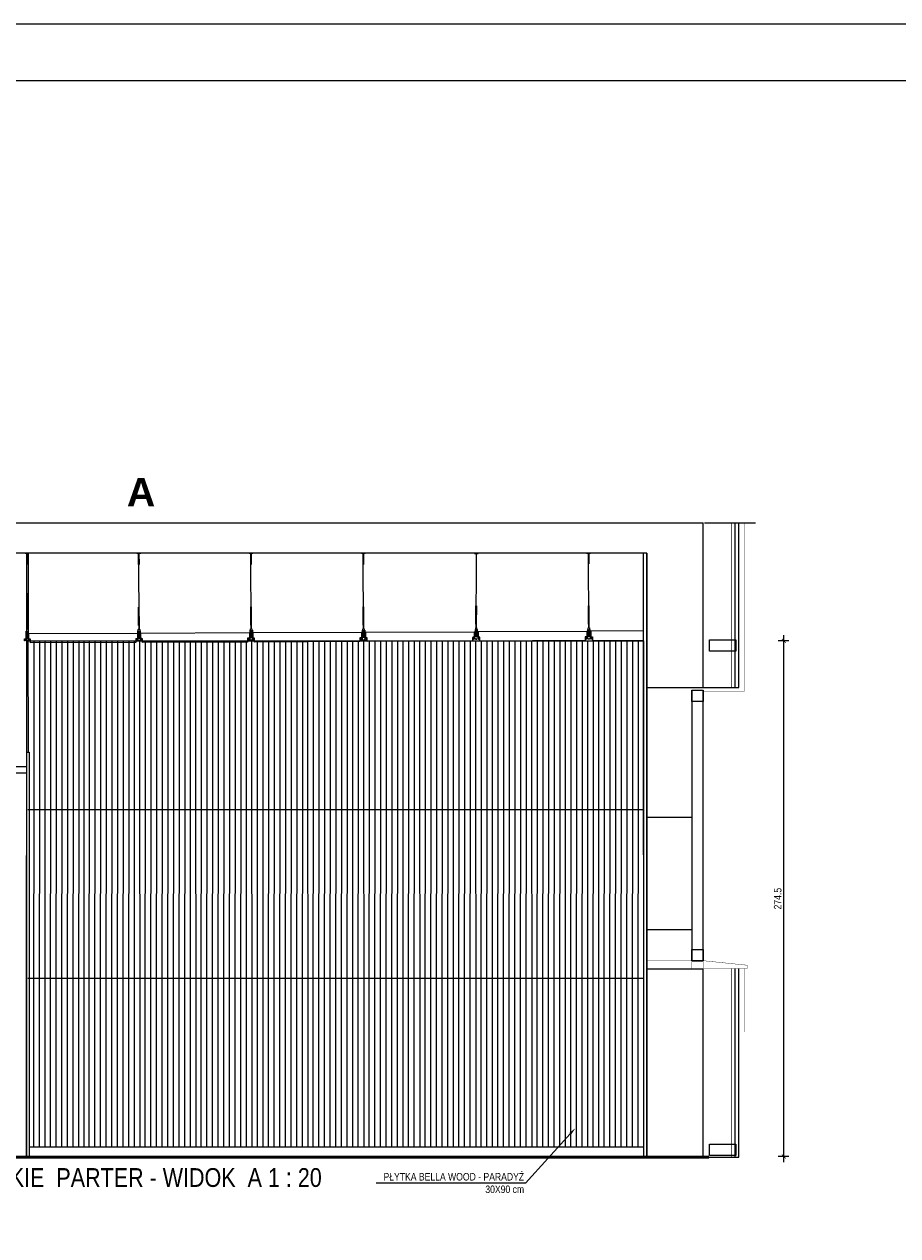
# Model space of a CAD drawing. Header units: millimetres. Extents: x -9038497 to 54128, y -10570064 to 59476.
# Tile 117 of 135: x 48210 to 48675, y 22292 to 22937. Entities that reach past the tile are written whole.
import ezdxf
from ezdxf import colors
from ezdxf.entities.mleader import LeaderData, LeaderLine
from ezdxf.math import Vec2, Vec3

# ---------------------------------------------------------------- set-up
doc = ezdxf.new("R2010")
doc.units = ezdxf.units.MM
doc.header["$LTSCALE"] = 0.8
doc.header["$PDMODE"] = 2
for name, color, linetype, lineweight in [('0 proj_drzwi', 4, 'Continuous', 0), ('0 proj_widok widok widok', 7, 'Continuous', 0), ('M_SCIANA konstrukcyjna', 1, 'Continuous', 50), ('ocieplenie', 214, 'Continuous', 13), ('SCIANY', 1, 'Continuous', 30), ('tynk', 252, 'Continuous', 5), ('wieszaki suf.p.', 253, 'Continuous', 5)]:
    doc.layers.add(name, color=color, linetype=linetype, lineweight=lineweight)
doc.layers.add('STOLARKA', color=4, linetype='Continuous')
doc.layers.add('strop podw.', color=3, linetype='Continuous')
doc.styles.get("Standard").update_dxf_attribs({"font": 'g12f13.shx', "width": 0.8, "height": 10})
doc.styles.add('WYMIAR-20', font='ARIALN.TTF', dxfattribs={"height": 4})
doc.styles.add('WYMIAR-50', font='ARIALN.TTF', dxfattribs={"height": 10})
doc.dimstyles.new('SKALA-20', dxfattribs={"dimscale": 2, "dimtxt": 2, "dimasz": 1, "dimexe": 1.5, "dimexo": 1.5, "dimgap": 0.6, "dimtad": 1, "dimdec": 1, "dimrnd": 0.5, "dimdsep": 46, "dimtxsty": 'WYMIAR-20', "dimblk": 'ARCHTICK', "dimcen": 1.2, "dimdle": 1.5, "dimclrd": 256, "dimclre": 256, "dimclrt": 256, "dimadec": 0, "dimazin": 0, "dimtfac": 0.5, "dimtdec": 1, "dimtix": 1, "dimtmove": 2, "dimatfit": 3, "dimfxl": 2, "dimfxlon": 1, "dimtolj": 1, "dimarcsym": 0})

# ---------------------------------------------------------------- blocks, each defined once
blk = doc.blocks.new('A$C604A1FD6')
at = {"color": 0, "ltscale": 60}
for p, q in [((0, 5), (0, 2)), ((1, 5), (1, 2)), ((60, 5), (60, 2))]:
    blk.add_line(p, q, dxfattribs=at)
blk.add_lwpolyline([(58, 2), (58, 0), (2, 0), (2, 2), (1, 2), (1, 5), (59, 5), (59, 2)], close=True, dxfattribs=at)
blk = doc.blocks.new('_ArchTick')
at = {"color": 0, "linetype": 'ByBlock', "const_width": 0.15}
blk.add_lwpolyline([(-0.5, -0.5), (0.5, 0.5)], dxfattribs=at)
blk = doc.blocks.new('*D2547')
at = {"layer": '0 proj_widok widok widok', "lineweight": -2, "transparency": 16777216}
for p, q in [((48614.32, 22331.09), (48614.32, 22611.59)), ((48616.93, 22608.59), (48611.32, 22608.59)), ((48616.93, 22334.09), (48611.32, 22334.09))]:
    blk.add_line(p, q, dxfattribs=at)
at = {"layer": 'Defpoints', "color": 0, "lineweight": 0, "transparency": 16777216}
for p in [(48614.32, 22608.59), (48619.93, 22608.59), (48619.93, 22334.09)]:
    blk.add_point(p, dxfattribs=at)
at = {"layer": '0 proj_widok widok widok', "lineweight": -2, "transparency": 16777216, "xscale": 2, "yscale": 2, "zscale": 2}
for p, rotation in [((48614.32, 22608.59), 90), ((48614.32, 22334.09), 270)]:
    blk.add_blockref('_ArchTick', p, dxfattribs=dict(at, rotation=rotation))
at = {"layer": '0 proj_widok widok widok', "lineweight": 0, "transparency": 16777216, "insert": (48611.08, 22471.34), "char_height": 4, "attachment_point": 5, "rotation": 90, "style": 'WYMIAR-20'}
blk.add_mtext('\\A1;274.5', dxfattribs=at)

msp = doc.modelspace()

# ---------------------------------------------------------------- linework, layer by layer
at = {"color": 1, "lineweight": 0, "ltscale": 40}
for p, q in [((47971.69, 22671.44), (48571.41, 22671.44)), ((48571.41, 22583.82), (48571.41, 22671.44)), ((48541.41, 22655.24), (47990.63, 22655.24)), ((48541.41, 22636.82), (48541.41, 22583.82)), ((48541.41, 22603.82), (48541.41, 22583.82)), ((48571.41, 22583.82), (48571.41, 22603.82)), ((48541.41, 22583.82), (48571.41, 22583.82))]:
    msp.add_line(p, q, dxfattribs=at)
at = {"color": 0, "ltscale": 60}
for p, q in [((48271.01, 22612.7), (48271, 22609.7)), ((48330.74, 22612.94), (48330.72, 22609.94)), ((48449.74, 22613.46), (48449.72, 22610.46)), ((48510.51, 22613.71), (48510.52, 22610.71))]:
    msp.add_line(p, q, dxfattribs=at)
at = {"color": 1, "lineweight": 0, "ltscale": 40}
msp.add_lwpolyline([(48534.1, 22333.82), (48571.41, 22333.82), (48571.41, 22433.82), (48541.41, 22433.82), (48541.41, 22333.82)], dxfattribs=at)
at = {"layer": '0 proj_drzwi', "lineweight": 0}
for p, q in [((48211.01, 22549.24), (48212.47, 22549.24)), ((48198.64, 22541.69), (48211.01, 22541.69)), ((48201.78, 22538.33), (48211.01, 22538.33))]:
    msp.add_line(p, q, dxfattribs=at)
at = {"layer": '0 proj_drzwi'}
for p, q in [((48211.01, 22549.24), (48211.01, 22333.85)), ((48212.47, 22549.24), (48212.47, 22333.85))]:
    msp.add_line(p, q, dxfattribs=at)
at = {"layer": '0 proj_widok widok widok', "lineweight": 0}
for p, q in [((48572.12, 22671.33), (48599.32, 22671.33)), ((48211.72, 22608.63), (48539.52, 22608.63)), ((48211.72, 22608.63), (48211.87, 22549.16)), ((48241.52, 22608.5), (48241.67, 22339.1)), ((48271.32, 22608.51), (48271.47, 22339.12)), ((48301.12, 22608.53), (48301.27, 22339.14)), ((48330.92, 22608.55), (48331.07, 22339.15)), ((48360.72, 22608.56), (48360.87, 22339.17)), ((48390.52, 22608.58), (48390.67, 22339.19)), ((48420.32, 22608.6), (48420.47, 22339.2)), ((48450.12, 22608.61), (48450.27, 22339.22)), ((48479.92, 22608.63), (48480.07, 22339.24)), ((48509.72, 22608.63), (48509.87, 22339.24)), ((48539.52, 22608.63), (48539.67, 22333.79)), ((48211.77, 22518.83), (48539.58, 22518.83)), ((48565.44, 22514.5), (48541.33, 22514.5)), ((48565.44, 22454.7), (48541.33, 22454.7)), ((48211.82, 22429.03), (48539.63, 22429.03)), ((48212.47, 22339.23), (48539.68, 22339.23)), ((48535.92, 22333.64), (48535.92, 22333.68))]:
    msp.add_line(p, q, dxfattribs=at)
for points in [[(47439.58, 21462.77), (49539.58, 21462.77), (49539.58, 22936.77), (47439.58, 22936.77)], [(47439.58, 21462.77), (49539.58, 21462.77), (49539.58, 22936.77), (47439.58, 22936.77)], [(47599.58, 22906.77), (49509.58, 22906.77), (49509.58, 21492.77), (47599.58, 21492.77)]]:
    msp.add_lwpolyline(points, close=True, dxfattribs=at)
at = {"layer": 'M_SCIANA konstrukcyjna'}
msp.add_line((48574.42, 22333.81), (47951.32, 22333.81), dxfattribs=at)
at = {"layer": 'ocieplenie', "lineweight": 0, "ltscale": 40}
for points, const_width in [([(48571.41, 22583.82), (48586.41, 22583.82), (48586.41, 22671.33)], 0.3), ([(48571.41, 22581.82), (48593.41, 22581.82), (48593.41, 22671.33)], 0.1), ([(48571.41, 22333.82), (48586.41, 22333.82), (48586.41, 22434.2)], 0.3), ([(48571.49, 22333.82), (48593.49, 22333.82), (48593.41, 22434.2)], 0.1)]:
    msp.add_lwpolyline(points, dxfattribs=dict(at, const_width=const_width))
for points in [[(48571.41, 22583.82), (48590.41, 22583.82), (48590.41, 22671.33)], [(48571.41, 22583.82), (48588.41, 22583.82), (48588.41, 22671.33)], [(48571.41, 22333.82), (48590.41, 22333.82), (48590.41, 22434.2)], [(48571.41, 22333.82), (48588.41, 22333.82), (48588.41, 22434.2)]]:
    msp.add_lwpolyline(points, dxfattribs=at)
at = {"layer": 'ocieplenie', "lineweight": 0, "ltscale": 40, "const_width": 0.2}
for points in [[(48565.41, 22438.32), (48541.35, 22438.32), (48541.35, 22434.2), (48565.41, 22434.2)], [(48571.41, 22438.32), (48594.87, 22435.9), (48594.87, 22434.2), (48571.41, 22434.2)]]:
    msp.add_lwpolyline(points, close=True, dxfattribs=at)
at = {"layer": 'SCIANY', "ltscale": 40}
msp.add_line((48541.41, 22333.81), (48541.41, 22655.24), dxfattribs=at)
at = {"layer": 'STOLARKA', "color": 5, "lineweight": 0}
for p, q in [((48565.41, 22582.32), (48565.41, 22438.32)), ((48571.41, 22438.32), (48571.41, 22582.32)), ((48565.41, 22438.32), (48571.41, 22438.32))]:
    msp.add_line(p, q, dxfattribs=at)
for points in [[(48588.7, 22609.08), (48588.7, 22603.08), (48574.7, 22603.08), (48574.7, 22609.08)], [(48571.41, 22582.32), (48571.41, 22576.32), (48565.41, 22576.32), (48565.41, 22582.32)], [(48571.41, 22444.32), (48571.41, 22438.32), (48565.41, 22438.32), (48565.41, 22444.32)], [(48588.7, 22340.59), (48588.7, 22334.59), (48574.7, 22334.59), (48574.7, 22340.59)]]:
    msp.add_lwpolyline(points, close=True, dxfattribs=at)
at = {"layer": 'strop podw.', "ltscale": 60}
msp.add_lwpolyline([(48539.43, 22613.81), (48511.51, 22613.71), (48511.52, 22610.71), (48512.52, 22610.72), (48512.52, 22608.72), (48539.52, 22608.81)], dxfattribs=at)
at = {"layer": 'tynk', "lineweight": 0, "ltscale": 40}
for p, q in [((48211.05, 22671.55), (48211.05, 22671.44)), ((48312.51, 22671.55), (48312.51, 22671.44)), ((48326.11, 22671.55), (48326.11, 22671.44)), ((48426.59, 22671.55), (48426.59, 22671.44)), ((48439.72, 22671.55), (48439.72, 22671.44)), ((48539.29, 22671.55), (48539.29, 22671.44)), ((48211.04, 22655.24), (48210.86, 22333.81)), ((48211.92, 22655.24), (48211.9, 22613.68)), ((48539.5, 22655.24), (48539.68, 22333.81)), ((48214.9, 22608.72), (48214.74, 22339.23)), ((48217.9, 22608.72), (48217.74, 22339.23)), ((48220.9, 22608.72), (48220.74, 22339.23)), ((48223.9, 22608.72), (48223.74, 22339.23)), ((48226.9, 22608.71), (48226.74, 22339.23)), ((48229.9, 22608.71), (48229.74, 22339.22)), ((48232.9, 22608.71), (48232.74, 22339.22)), ((48235.9, 22608.71), (48235.74, 22339.22)), ((48238.9, 22608.71), (48238.74, 22339.22)), ((48244.47, 22608.72), (48244.32, 22339.23)), ((48247.47, 22608.72), (48247.32, 22339.23)), ((48250.47, 22608.72), (48250.32, 22339.23)), ((48253.47, 22608.72), (48253.32, 22339.23)), ((48256.47, 22608.71), (48256.32, 22339.23)), ((48259.47, 22608.71), (48259.32, 22339.22)), ((48262.47, 22608.71), (48262.32, 22339.22)), ((48265.47, 22608.71), (48265.32, 22339.22)), ((48268.47, 22608.71), (48268.32, 22339.22)), ((48274.29, 22608.72), (48274.13, 22339.23)), ((48277.29, 22608.72), (48277.13, 22339.23)), ((48280.29, 22608.72), (48280.13, 22339.23)), ((48283.29, 22608.72), (48283.13, 22339.23)), ((48286.29, 22608.71), (48286.13, 22339.23)), ((48289.29, 22608.71), (48289.13, 22339.22)), ((48292.29, 22608.71), (48292.13, 22339.22)), ((48295.29, 22608.71), (48295.13, 22339.22)), ((48298.29, 22608.71), (48298.13, 22339.22)), ((48304.12, 22608.72), (48303.97, 22339.23)), ((48307.12, 22608.72), (48306.97, 22339.23)), ((48310.12, 22608.72), (48309.97, 22339.23)), ((48313.12, 22608.72), (48312.97, 22339.23)), ((48316.12, 22608.71), (48315.97, 22339.23)), ((48319.12, 22608.71), (48318.97, 22339.22)), ((48322.12, 22608.71), (48321.97, 22339.22)), ((48325.12, 22608.71), (48324.97, 22339.22)), ((48328.12, 22608.71), (48327.97, 22339.22)), ((48333.97, 22608.72), (48333.82, 22339.23)), ((48336.97, 22608.72), (48336.82, 22339.23)), ((48339.97, 22608.72), (48339.82, 22339.23)), ((48342.97, 22608.72), (48342.82, 22339.23)), ((48345.97, 22608.71), (48345.82, 22339.23)), ((48348.97, 22608.71), (48348.82, 22339.22)), ((48351.97, 22608.71), (48351.82, 22339.22)), ((48354.97, 22608.71), (48354.82, 22339.22)), ((48357.97, 22608.71), (48357.82, 22339.22)), ((48363.73, 22608.72), (48363.58, 22339.23)), ((48366.73, 22608.72), (48366.58, 22339.23)), ((48369.73, 22608.72), (48369.58, 22339.23)), ((48372.73, 22608.72), (48372.58, 22339.23)), ((48375.73, 22608.71), (48375.58, 22339.23)), ((48378.73, 22608.71), (48378.58, 22339.22)), ((48381.73, 22608.71), (48381.58, 22339.22)), ((48384.73, 22608.71), (48384.58, 22339.22)), ((48387.73, 22608.71), (48387.58, 22339.22)), ((48393.54, 22608.72), (48393.38, 22339.23)), ((48396.54, 22608.72), (48396.38, 22339.23)), ((48399.54, 22608.72), (48399.38, 22339.23)), ((48402.54, 22608.72), (48402.38, 22339.23)), ((48405.54, 22608.71), (48405.38, 22339.23)), ((48408.54, 22608.71), (48408.38, 22339.22)), ((48411.54, 22608.71), (48411.38, 22339.22)), ((48414.54, 22608.71), (48414.38, 22339.22)), ((48417.54, 22608.71), (48417.38, 22339.22)), ((48423.33, 22608.72), (48423.18, 22339.23)), ((48426.33, 22608.72), (48426.18, 22339.23)), ((48429.33, 22608.72), (48429.18, 22339.23)), ((48432.33, 22608.72), (48432.18, 22339.23)), ((48435.33, 22608.71), (48435.18, 22339.23)), ((48438.33, 22608.71), (48438.18, 22339.22)), ((48441.33, 22608.71), (48441.18, 22339.22)), ((48444.33, 22608.71), (48444.18, 22339.22)), ((48447.33, 22608.71), (48447.18, 22339.22)), ((48453.1, 22608.72), (48452.94, 22339.23)), ((48456.1, 22608.72), (48455.94, 22339.23)), ((48459.1, 22608.72), (48458.94, 22339.23)), ((48462.1, 22608.72), (48461.94, 22339.23)), ((48465.1, 22608.71), (48464.94, 22339.23)), ((48468.1, 22608.71), (48467.94, 22339.22)), ((48471.1, 22608.71), (48470.94, 22339.22)), ((48474.1, 22608.71), (48473.94, 22339.22)), ((48477.1, 22608.71), (48476.94, 22339.22)), ((48482.97, 22608.72), (48482.82, 22339.23)), ((48485.97, 22608.72), (48485.82, 22339.23)), ((48488.97, 22608.72), (48488.82, 22339.23)), ((48491.97, 22608.72), (48491.82, 22339.23)), ((48494.97, 22608.71), (48494.82, 22339.23)), ((48497.97, 22608.71), (48497.82, 22339.22)), ((48500.97, 22608.71), (48500.82, 22339.22)), ((48503.97, 22608.71), (48503.82, 22339.22)), ((48506.97, 22608.71), (48506.82, 22339.22)), ((48512.72, 22608.72), (48512.56, 22339.23)), ((48515.72, 22608.72), (48515.56, 22339.23)), ((48518.72, 22608.72), (48518.56, 22339.23)), ((48521.72, 22608.72), (48521.56, 22339.23)), ((48524.72, 22608.71), (48524.56, 22339.23)), ((48527.72, 22608.71), (48527.56, 22339.22)), ((48530.72, 22608.71), (48530.56, 22339.22)), ((48533.72, 22608.71), (48533.56, 22339.22)), ((48536.72, 22608.71), (48536.56, 22339.22))]:
    msp.add_line(p, q, dxfattribs=at)
at = {"layer": 'wieszaki suf.p.'}
for p, q in [((48270.99, 22614.85), (48270.86, 22653.97)), ((48330.71, 22615.09), (48330.59, 22654.21)), ((48390.53, 22615.09), (48390.41, 22654.42)), ((48451.65, 22655.23), (48449.65, 22655.23)), ((48449.65, 22655.23), (48449.65, 22655.03)), ((48449.65, 22655.03), (48450.55, 22655.03)), ((48450.55, 22655.34), (48450.53, 22649.54)), ((48450.73, 22649.54), (48450.75, 22655.34)), ((48450.75, 22655.03), (48451.65, 22655.03)), ((48451.65, 22655.03), (48451.65, 22655.23)), ((48509.33, 22655.23), (48511.33, 22655.24)), ((48509.33, 22655.03), (48509.33, 22655.23)), ((48510.23, 22655.04), (48509.33, 22655.03)), ((48510.26, 22649.54), (48510.24, 22655.24)), ((48510.5, 22615.61), (48510.37, 22655.08)), ((48511.33, 22655.04), (48510.43, 22655.04)), ((48510.44, 22655.24), (48510.46, 22649.54)), ((48511.33, 22655.24), (48511.33, 22655.04)), ((48211.4, 22614.6), (48211.27, 22653.72)), ((48450.53, 22615.61), (48450.65, 22651.11)), ((48510.46, 22649.54), (48510.26, 22649.54)), ((48270.96, 22622.85), (48270.99, 22614.85)), ((48330.69, 22623.08), (48330.71, 22615.09)), ((48390.51, 22623.08), (48390.53, 22615.09)), ((48450.55, 22623.6), (48450.53, 22615.61)), ((48510.48, 22623.6), (48510.5, 22615.61))]:
    msp.add_line(p, q, dxfattribs=at)
at = {"layer": 'wieszaki suf.p.', "linetype": 'Continuous'}
for p, q in [((48270.76, 22616.75), (48270.73, 22626.47)), ((48271.16, 22616.75), (48271.13, 22626.47)), ((48330.49, 22616.98), (48330.45, 22626.7)), ((48330.89, 22616.99), (48330.85, 22626.7)), ((48390.3, 22616.98), (48390.27, 22626.7)), ((48390.7, 22616.99), (48390.67, 22626.7)), ((48450.36, 22617.51), (48450.39, 22627.22)), ((48450.76, 22617.51), (48450.79, 22627.22)), ((48510.27, 22617.51), (48510.24, 22627.22)), ((48510.67, 22617.51), (48510.64, 22627.22))]:
    msp.add_line(p, q, dxfattribs=at)
at = {"layer": 'wieszaki suf.p.'}
for points in [[(48211.44, 22649.25), (48211.24, 22649.25), (48211.22, 22655.05), (48210.32, 22655.04), (48210.32, 22655.24), (48212.32, 22655.25), (48212.32, 22655.05), (48211.42, 22655.05)], [(48270.98, 22649.22), (48270.78, 22649.22), (48270.76, 22655.02), (48269.86, 22655.01), (48269.86, 22655.21), (48271.86, 22655.22), (48271.86, 22655.02), (48270.96, 22655.02)], [(48330.71, 22649.23), (48330.51, 22649.23), (48330.49, 22655.03), (48329.59, 22655.03), (48329.59, 22655.23), (48331.59, 22655.23), (48331.59, 22655.03), (48330.69, 22655.03)], [(48390.53, 22649.24), (48390.33, 22649.23), (48390.31, 22655.03), (48389.41, 22655.03), (48389.41, 22655.23), (48391.41, 22655.24), (48391.41, 22655.04), (48390.51, 22655.04)]]:
    msp.add_lwpolyline(points, close=True, dxfattribs=at)
for points in [[(48450.9, 22614.69), (48450.9, 22615.44, 0.440677), (48450.15, 22615.45), (48450.14, 22612.44, 0.309747), (48450.89, 22612.44)], [(48510.13, 22614.69), (48510.13, 22615.44, -0.440677), (48510.88, 22615.45), (48510.89, 22612.44, -0.309747), (48510.14, 22612.44)], [(48210.8, 22613.68), (48211.03, 22613.68), (48211.04, 22611.43, 0.309747), (48211.79, 22611.44), (48211.78, 22613.68), (48212.01, 22613.68), (48212.03, 22609.89, 0.050199), (48212.06, 22609.4, 0.462729), (48212.36, 22609.34), (48212.71, 22609.64, -0.591447), (48212.88, 22609.57), (48212.89, 22608.67, -0.336476), (48212.75, 22608.53), (48212.47, 22608.53), (48212.47, 22608.72), (48211.81, 22608.72), (48211.81, 22608.53), (48211.04, 22608.52), (48211.04, 22608.72), (48210.38, 22608.72), (48210.38, 22608.52), (48210.1, 22608.52, -0.336476), (48209.96, 22608.66), (48209.96, 22609.56, -0.591447), (48210.13, 22609.63), (48210.48, 22609.33, 0.462729), (48210.78, 22609.4, 0.050199), (48210.81, 22609.89)], [(48270.38, 22613.93), (48270.61, 22613.93), (48270.62, 22611.68, 0.309747), (48271.38, 22611.69), (48271.37, 22613.93), (48271.6, 22613.94), (48271.61, 22610.14, 0.050199), (48271.65, 22609.65, 0.462729), (48271.95, 22609.59), (48272.3, 22609.89, -0.591447), (48272.47, 22609.82), (48272.47, 22608.92, -0.336476), (48272.33, 22608.78), (48272.06, 22608.78), (48272.06, 22608.97), (48271.39, 22608.97), (48271.39, 22608.78), (48270.62, 22608.77), (48270.62, 22608.97), (48269.96, 22608.97), (48269.96, 22608.77), (48269.69, 22608.77, -0.336476), (48269.55, 22608.91), (48269.54, 22609.81, -0.591447), (48269.71, 22609.88), (48270.06, 22609.58, 0.462729), (48270.36, 22609.65, 0.050199), (48270.4, 22610.14)], [(48270.61, 22613.93), (48270.61, 22614.69, -0.440677), (48271.36, 22614.69), (48271.38, 22611.69, -0.309747), (48270.62, 22611.68)], [(48330.11, 22614.16), (48330.34, 22614.17), (48330.35, 22611.92, 0.309747), (48331.1, 22611.92), (48331.09, 22614.17), (48331.32, 22614.17), (48331.34, 22610.38, 0.050199), (48331.37, 22609.89, 0.462729), (48331.67, 22609.82), (48332.03, 22610.13, -0.591447), (48332.19, 22610.06), (48332.2, 22609.15, -0.336476), (48332.06, 22609.01), (48331.78, 22609.01), (48331.78, 22609.21), (48331.12, 22609.21), (48331.12, 22609.01), (48330.35, 22609.01), (48330.35, 22609.2), (48329.69, 22609.2), (48329.69, 22609.01), (48329.41, 22609.01, -0.336476), (48329.27, 22609.14), (48329.27, 22610.05, -0.591447), (48329.44, 22610.12), (48329.79, 22609.81, 0.462729), (48330.09, 22609.88, 0.050199), (48330.12, 22610.37)], [(48330.34, 22614.17), (48330.34, 22614.92, -0.440677), (48331.09, 22614.92), (48331.1, 22611.92, -0.309747), (48330.35, 22611.92)], [(48389.93, 22614.16), (48390.16, 22614.17), (48390.17, 22611.92, 0.309747), (48390.92, 22611.92), (48390.91, 22614.17), (48391.14, 22614.17), (48391.16, 22610.38, 0.050199), (48391.19, 22609.89, 0.462729), (48391.49, 22609.82), (48391.84, 22610.13, -0.591447), (48392.01, 22610.06), (48392.02, 22609.15, -0.336476), (48391.88, 22609.01), (48391.6, 22609.01), (48391.6, 22609.21), (48390.94, 22609.21), (48390.94, 22609.01), (48390.17, 22609.01), (48390.17, 22609.2), (48389.51, 22609.2), (48389.51, 22609.01), (48389.23, 22609.01, -0.336476), (48389.09, 22609.14), (48389.09, 22610.05, -0.591447), (48389.26, 22610.12), (48389.61, 22609.81, 0.462729), (48389.91, 22609.88, 0.050199), (48389.94, 22610.37)], [(48390.16, 22614.17), (48390.16, 22614.92, -0.440677), (48390.91, 22614.92), (48390.92, 22611.92, -0.309747), (48390.17, 22611.92)], [(48451.13, 22614.69), (48450.9, 22614.69), (48450.89, 22612.44, -0.309747), (48450.14, 22612.44), (48450.15, 22614.69), (48449.92, 22614.69), (48449.9, 22610.9, -0.050199), (48449.87, 22610.41, -0.462729), (48449.57, 22610.34), (48449.22, 22610.65, 0.591447), (48449.05, 22610.58), (48449.04, 22609.68, 0.336476), (48449.18, 22609.54), (48449.46, 22609.54), (48449.46, 22609.73), (48450.12, 22609.73), (48450.12, 22609.53), (48450.89, 22609.53), (48450.89, 22609.73), (48451.55, 22609.72), (48451.55, 22609.53), (48451.83, 22609.53, 0.336476), (48451.97, 22609.66), (48451.97, 22610.57, 0.591447), (48451.8, 22610.64), (48451.45, 22610.34, -0.462729), (48451.15, 22610.41, -0.050199), (48451.12, 22610.9)], [(48509.9, 22614.69), (48510.13, 22614.69), (48510.14, 22612.44, 0.309747), (48510.89, 22612.44), (48510.88, 22614.69), (48511.11, 22614.69), (48511.13, 22610.9, 0.050199), (48511.16, 22610.41, 0.462729), (48511.46, 22610.34), (48511.81, 22610.65, -0.591447), (48511.98, 22610.58), (48511.98, 22609.68, -0.336476), (48511.85, 22609.54), (48511.57, 22609.54), (48511.57, 22609.73), (48510.91, 22609.73), (48510.91, 22609.53), (48510.14, 22609.53), (48510.14, 22609.73), (48509.47, 22609.72), (48509.48, 22609.53), (48509.2, 22609.53, -0.336476), (48509.06, 22609.66), (48509.06, 22610.57, -0.591447), (48509.22, 22610.64), (48509.58, 22610.34, 0.462729), (48509.88, 22610.41, 0.050199), (48509.91, 22610.9)]]:
    msp.add_lwpolyline(points, format="xyb", close=True, dxfattribs=at)

# ---------------------------------------------------------------- block references
at = {"layer": 'strop podw.', "ltscale": 60, "rotation": 0.2370652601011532}
for p in [(48211.21, 22607.45), (48270.8, 22607.7), (48330.53, 22607.94), (48390.51, 22608.19), (48450.52, 22608.46)]:
    msp.add_blockref('A$C604A1FD6', p, dxfattribs=at)

# ---------------------------------------------------------------- texts
at = {"layer": '0 proj_widok widok widok', "lineweight": 0}
for s, width, gutter_width, insert, char_height, attachment_point, style in [('{\\fArial Unicode MS|b1|i0|c238|p34;A}', 21.4671, 50, (48264.5, 22695.17), 15, 1, 'WYMIAR-50'), ('WC MĘSKIE  PARTER - WIDOK  A 1 : 20 ', 227.7449, 50, (48368.28, 22327.91), 10, 3, 'WYMIAR-50'), ('PŁYTKA BELLA WOOD - PARADYŻ 30X90 cm  ', 78.8002, 20, (48476.02, 22325.31), 4, 3, 'WYMIAR-20')]:
    msp.add_mtext_dynamic_manual_height_columns(s, width=width, gutter_width=gutter_width, heights=[0], dxfattribs=dict(at, insert=insert, char_height=char_height, attachment_point=attachment_point, style=style))

# ---------------------------------------------------------------- dimensions: what is measured, and where the dimension line sits
dim = msp.add_linear_dim(base=(48614.32, 22608.59), p1=(48619.93, 22334.09), p2=(48619.93, 22608.59), angle=90, dimstyle='SKALA-20', dxfattribs=at)
dim.commit()
dim.dimension.update_dxf_attribs({"geometry": '*D2547', "text_midpoint": (48611.08, 22471.34)})

# ---------------------------------------------------------------- leaders
ml = msp.add_multileader_mtext('Standard', dxfattribs=at)
ml.set_content('', color=256)
ml.set_leader_properties()
ml.build(insert=Vec2(0, 0))
ml.multileader.update_dxf_attribs({"text_right_attachment_type": 6, "dogleg_length": 0.36})
ctx = ml.context
ctx.base_point, ctx.plane_origin = Vec3(48395.19, 22321.99), Vec3(48503.32, 22349.16)
ctx.right_attachment, ctx.text_align_type = 6, 2
notes = []
notes.append((ctx, [(0, (1, 1, 0), (48476.72, 22319.99), (-1, 0), 77.53, [(0, [(48503.32, 22349.16)], 0, [])])]))
ctx.mtext.insert, ctx.mtext.alignment, ctx.mtext.flow_direction = Vec3(48397.19, 22323.99), 3, 5
for ctx, leaders in notes:
    for number, flags, end, landing, length, lines in leaders:
        leader = LeaderData()
        leader.index, (leader.has_last_leader_line, leader.has_dogleg_vector, leader.attachment_direction) = number, flags
        leader.last_leader_point, leader.dogleg_vector, leader.dogleg_length = Vec3(end), Vec3(landing), length
        for number, points, colour, breaks in lines:
            line = LeaderLine()
            line.index, line.vertices, line.color, line.breaks = number, Vec3.list(points), colors.encode_raw_color(colour), breaks
            leader.lines.append(line)
        ctx.leaders.append(leader)

doc.saveas('drawing.dxf')
